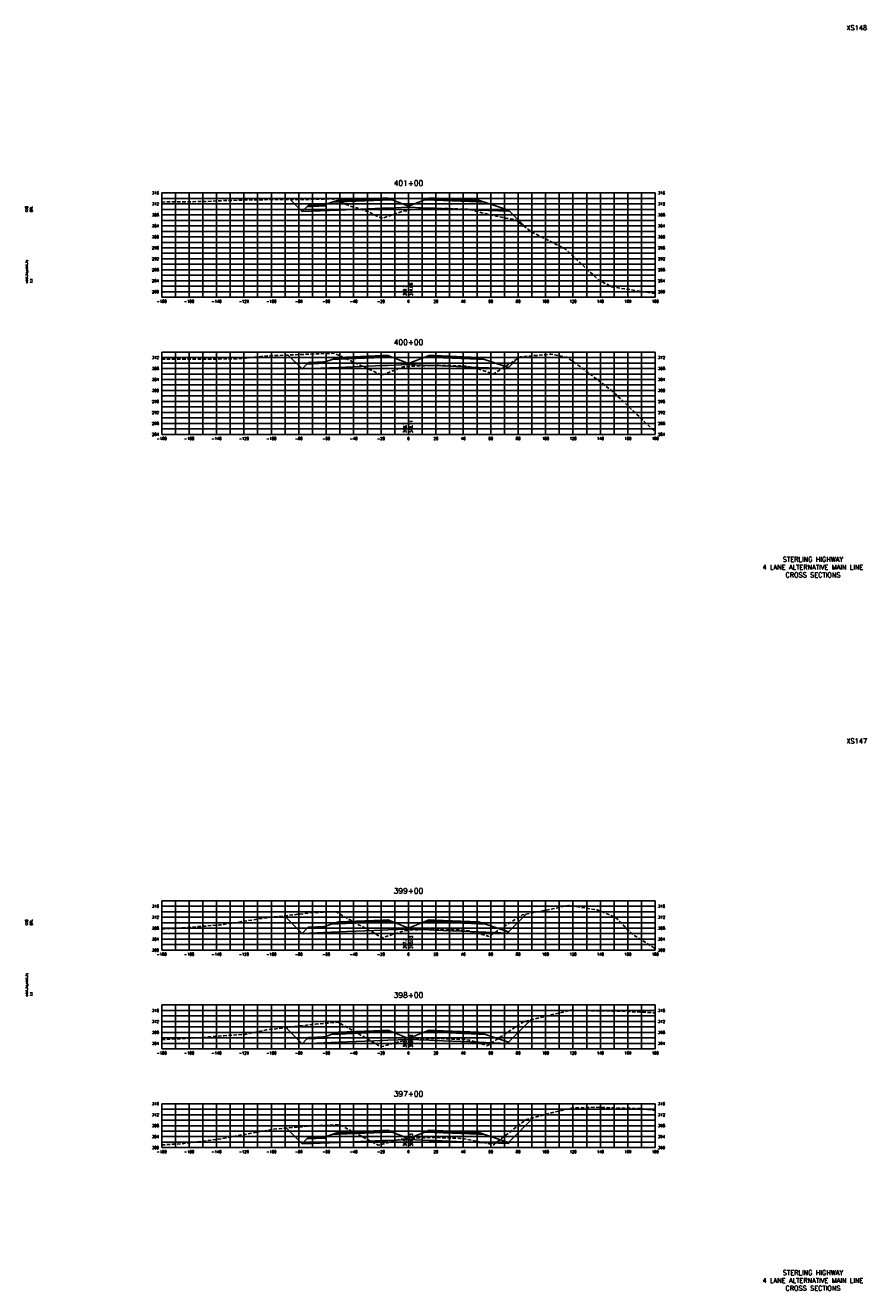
# Model space of a CAD drawing. Extents: x 37 to 9410, y 16 to 8218.
# Tile 60 of 110: x 6607 to 7220, y 1056 to 1978. Entities that reach past the tile are written whole.
import ezdxf
from ezdxf.enums import TextEntityAlignment as Align

# ---------------------------------------------------------------- set-up
doc = ezdxf.new("R2010")
doc.units = 0
doc.header["$LTSCALE"] = 20
doc.header["$MEASUREMENT"] = 0
doc.linetypes.add('HIDDEN_050%', pattern=[0.1875, 0.125, -0.0625])
for name, color, linetype in [('S-AT-TXT175', 6, 'Continuous'), ('S-AT-TXT80', 1, 'Continuous'), ('XDATUM', 3, 'Continuous'), ('XEG', 1, 'HIDDEN_050%'), ('XFG', 2, 'Continuous'), ('XGRID', 251, 'Continuous'), ('XGRIDT', 2, 'Continuous'), ('XREF-BORDER', 7, 'Continuous')]:
    doc.layers.add(name, color=color, linetype=linetype)
doc.styles.add('L100', font='simplex.shx', dxfattribs={"height": 2})
doc.styles.add('L175', font='ROMANSM.shx', dxfattribs={"height": 3.5})
doc.styles.add('L80', font='ROMANSM.shx', dxfattribs={"height": 1.6})

# ---------------------------------------------------------------- blocks, each defined once
blk = doc.blocks.new('03025_00_att1')
at = {"layer": 'S-AT-TXT175', "style": 'L175'}
for tag, p in [('NUM', (32.402, 20.822)), ('LINE1', (30.64, 1.444)), ('LINE2', (30.64, 1.161)), ('LINE3', (30.64, 0.877))]:
    blk.add_attdef(tag, text='', height=0.175, dxfattribs=at).set_placement(p, align=Align.CENTER)
at = {"layer": 'S-AT-TXT80', "style": 'L80'}
for tag, p in [('DESIGNED', (2.094, 14.201)), ('CHECKED', (2.265, 14.201)), ('DRAFTED', (2.436, 14.201)), ('PCTB', (2.094, 11.605)), ('PSCALE', (2.265, 11.605)), ('PVIEW', (2.436, 11.605))]:
    blk.add_attdef(tag, p, '', height=0.08, rotation=90, dxfattribs=at)

msp = doc.modelspace()

# ---------------------------------------------------------------- linework, layer by layer
at = {"layer": 'XDATUM', "flags": 128}
for points in [[(6799.67, 1851.23), (6808.46, 1842.44), (6835.05, 1843.51), (6867.05, 1844.79), (6871.05, 1844.95), (6886.05, 1845.55), (6901.05, 1844.95), (6905.05, 1844.79), (6937.05, 1843.51), (6959.05, 1842.63), (6959.05, 1843.51), (6971.93, 1830.63)], [(6798.37, 1737.84), (6808.46, 1727.74), (6835.05, 1728.81), (6867.05, 1730.09), (6871.05, 1730.25), (6886.05, 1730.85), (6901.05, 1730.25), (6905.05, 1730.09), (6937.05, 1728.81), (6959.05, 1727.93), (6959.05, 1728.81), (6964.99, 1734.75)], [(6795.63, 1329.01), (6808.46, 1316.18), (6835.05, 1317.25), (6867.05, 1318.53), (6871.05, 1318.69), (6886.05, 1319.29), (6901.05, 1318.69), (6905.05, 1318.53), (6937.05, 1317.25), (6959.05, 1316.37), (6959.05, 1317.25), (6972, 1330.2)], [(6796.72, 1247.5), (6808.46, 1235.76), (6835.05, 1236.83), (6867.05, 1238.11), (6871.05, 1238.27), (6886.05, 1238.87), (6901.05, 1238.27), (6905.05, 1238.11), (6937.05, 1236.83), (6959.05, 1235.95), (6959.05, 1236.83), (6975.38, 1253.16)], [(6796.97, 1174.26), (6808.46, 1162.78), (6835.05, 1163.84), (6867.05, 1165.12), (6871.05, 1165.28), (6886.05, 1165.88), (6901.05, 1165.28), (6905.05, 1165.12), (6937.05, 1163.84), (6959.05, 1162.96), (6959.05, 1163.85), (6976.97, 1181.77)]]:
    msp.add_lwpolyline(points, dxfattribs=at)
at = {"layer": 'XEG', "flags": 128}
for points in [[(6706.05, 1849.34), (6708.51, 1849.47), (6736.95, 1849.71), (6749.66, 1850.37), (6775.53, 1851.06), (6818.45, 1851.37), (6830.66, 1851.75), (6842.56, 1846.86), (6856.27, 1842.44), (6865.53, 1838), (6867.26, 1837.47), (6872.25, 1839.4), (6881.49, 1842.5), (6886.05, 1843.3), (6886.25, 1843.34), (6887.66, 1843.97), (6890.19, 1843.97), (6892.07, 1844.06), (6908.88, 1844.76), (6923, 1844.31), (6929.28, 1844.09), (6933.05, 1843.36), (6933.94, 1843.16), (6939.51, 1841.56), (6955.64, 1837.89), (6957.29, 1837.51), (6963.62, 1836.68), (6976.61, 1827.23), (7000.39, 1815.24), (7024.8, 1792.49), (7034.34, 1787.47), (7043.63, 1786.12), (7066.05, 1782.62)], [(6706.05, 1734.86), (6714.72, 1734.93), (6745.11, 1734.88), (6764.06, 1735.2), (6783.5, 1737.33), (6794.86, 1737.68), (6812.14, 1738.46), (6831.95, 1739.17), (6852.29, 1729.69), (6865.87, 1723.59), (6865.99, 1722.97), (6874.42, 1726.22), (6874.5, 1726.25), (6874.57, 1726.28), (6877.83, 1727.53), (6882.36, 1729.2), (6886.05, 1729.49), (6888.44, 1729.68), (6888.99, 1729.76), (6891.02, 1729.82), (6908, 1730.37), (6922.1, 1729.96), (6927.89, 1729.7), (6930.69, 1729.33), (6932.03, 1729.09), (6936.19, 1727.85), (6948.32, 1724.12), (6953.62, 1727.61), (6967.74, 1736.48), (6989.85, 1738.5), (7001.69, 1736.21), (7013.21, 1728.07), (7035.63, 1710.81), (7058.64, 1688.7), (7066.05, 1681.93)], [(6706.05, 1319.49), (6714.7, 1319.75), (6748.56, 1322.35), (6781.72, 1327.46), (6817.34, 1331.42), (6833.25, 1332.02), (6848.75, 1322.87), (6851.7, 1321.69), (6867.04, 1312.97), (6879.27, 1316.98), (6883.07, 1318.01), (6886.05, 1318.43), (6886.68, 1318.52), (6887.74, 1318.72), (6902.62, 1319.12), (6907.16, 1319.25), (6922.83, 1318.73), (6926.96, 1318.55), (6930.32, 1317.95), (6931.26, 1317.82), (6942.04, 1314.74), (6944.65, 1313.98), (6955.37, 1320.97), (6969.03, 1329.62), (6982.8, 1332.33), (7002.98, 1336.62), (7023.7, 1333.27), (7036.93, 1328.02), (7049.82, 1315.26), (7066.05, 1305.11)], [(6706.05, 1238.78), (6713.62, 1239.09), (6732.7, 1240.13), (6751.3, 1241.62), (6766.65, 1242.55), (6782.4, 1245.79), (6818.33, 1250.07), (6834.54, 1251.36), (6849.8, 1242.88), (6851.18, 1242.07), (6865.93, 1233.52), (6876.23, 1236.32), (6876.82, 1236.48), (6877.3, 1236.61), (6879.25, 1237.14), (6881.37, 1237.69), (6885.77, 1238.76), (6886.05, 1238.81), (6886.43, 1238.88), (6889.12, 1238.99), (6906.05, 1239.62), (6923.7, 1238.94), (6925.9, 1238.89), (6929.99, 1238.41), (6930.48, 1238.33), (6942.27, 1234.7), (6943.49, 1234.33), (6952.38, 1240.21), (6957.96, 1243.91), (6970.33, 1251.93), (6988.75, 1256.42), (7004.28, 1260.17), (7019.4, 1259.85), (7038.22, 1259.51), (7057.54, 1258.83), (7066.05, 1258.22)], [(6706.05, 1161.99), (6720.89, 1162.86), (6747.46, 1166.16), (6787.91, 1173.5), (6816.24, 1175.87), (6835.84, 1176.71), (6858.45, 1164.75), (6864.06, 1161.76), (6879.7, 1165.85), (6880.93, 1166.17), (6881.25, 1166.23), (6885.42, 1166.74), (6886.05, 1166.76), (6904.07, 1167.4), (6905.14, 1167.43), (6923.61, 1166.77), (6924.69, 1166.74), (6924.95, 1166.68), (6929.05, 1166.05), (6947.82, 1162.11), (6948, 1162.07), (6948.68, 1162.58), (6971.62, 1180.31), (6988.98, 1185.05), (7005.57, 1188.97), (7022.59, 1189.42), (7056.01, 1188.41), (7066.05, 1187.2)]]:
    msp.add_lwpolyline(points, dxfattribs=at)
at = {"layer": 'XFG', "flags": 128}
for points in [[(6808.46, 1842.44), (6808.46, 1842.44), (6799.67, 1851.23)], [(6886.05, 1846.29), (6874.1, 1851.07), (6871.05, 1850.95), (6867.05, 1850.79), (6835.05, 1849.51), (6830.48, 1849.32), (6825.05, 1847.51), (6825.05, 1846.51), (6812.01, 1845.99), (6808.46, 1842.44), (6835.05, 1843.51), (6867.05, 1844.79), (6871.05, 1844.95), (6886.05, 1845.55), (6886.05, 1846.29)], [(6825.05, 1847.51), (6824.05, 1847.47), (6824.05, 1847.13), (6814.05, 1846.73), (6814.05, 1847.07), (6813.05, 1847.03), (6812.01, 1845.99), (6825.05, 1846.51), (6825.05, 1847.51)], [(6824.05, 1847.47), (6814.05, 1847.07), (6814.05, 1846.73), (6824.05, 1847.13), (6824.05, 1847.47)], [(6871.05, 1851.29), (6867.05, 1851.13), (6835.05, 1849.85), (6835.05, 1850.85), (6830.48, 1849.32), (6835.05, 1849.51), (6867.05, 1850.79), (6871.05, 1850.95), (6874.1, 1851.07), (6871.05, 1852.29), (6871.05, 1851.29)], [(6871.05, 1852.29), (6867.05, 1852.13), (6835.05, 1850.85), (6835.05, 1850.51), (6867.05, 1851.79), (6871.05, 1851.95), (6871.05, 1852.29)], [(6871.05, 1851.95), (6867.05, 1851.79), (6835.05, 1850.51), (6835.05, 1849.85), (6867.05, 1851.13), (6871.05, 1851.29), (6871.05, 1851.95)], [(6886.05, 1846.29), (6898, 1851.07), (6901.05, 1850.95), (6905.05, 1850.79), (6937.05, 1849.51), (6941.62, 1849.32), (6959.05, 1843.51), (6959.05, 1842.63), (6937.05, 1843.51), (6905.05, 1844.79), (6901.05, 1844.95), (6886.05, 1845.55)], [(6901.05, 1852.29), (6898, 1851.07), (6901.05, 1850.95), (6905.05, 1850.79), (6937.05, 1849.51), (6941.62, 1849.32), (6937.05, 1850.85), (6937.05, 1849.85), (6905.05, 1851.13), (6901.05, 1851.29), (6901.05, 1852.29)], [(6901.05, 1852.29), (6901.05, 1851.95), (6905.05, 1851.79), (6937.05, 1850.51), (6937.05, 1850.85), (6905.05, 1852.13), (6901.05, 1852.29)], [(6901.05, 1851.95), (6901.05, 1851.29), (6905.05, 1851.13), (6937.05, 1849.85), (6937.05, 1850.51), (6905.05, 1851.79), (6901.05, 1851.95)], [(6959.05, 1843.51), (6959.05, 1843.51), (6971.93, 1830.63)], [(6808.46, 1727.74), (6808.46, 1727.74), (6798.37, 1737.84)], [(6886.05, 1731.59), (6874.1, 1736.37), (6871.05, 1736.25), (6867.05, 1736.09), (6835.05, 1734.81), (6830.48, 1734.62), (6825.05, 1732.81), (6825.05, 1731.81), (6812.01, 1731.29), (6808.46, 1727.74), (6835.05, 1728.81), (6867.05, 1730.09), (6871.05, 1730.25), (6886.05, 1730.85), (6886.05, 1731.59)], [(6871.05, 1736.59), (6867.05, 1736.43), (6835.05, 1735.15), (6835.05, 1736.15), (6830.48, 1734.62), (6835.05, 1734.81), (6867.05, 1736.09), (6871.05, 1736.25), (6874.1, 1736.37), (6871.05, 1737.59), (6871.05, 1736.59)], [(6871.05, 1737.59), (6867.05, 1737.43), (6835.05, 1736.15), (6835.05, 1735.81), (6867.05, 1737.09), (6871.05, 1737.25), (6871.05, 1737.59)], [(6871.05, 1737.25), (6867.05, 1737.09), (6835.05, 1735.81), (6835.05, 1735.15), (6867.05, 1736.43), (6871.05, 1736.59), (6871.05, 1737.25)], [(6886.05, 1731.59), (6898, 1736.37), (6901.05, 1736.25), (6905.05, 1736.09), (6937.05, 1734.81), (6941.62, 1734.62), (6959.05, 1728.81), (6959.05, 1727.93), (6937.05, 1728.81), (6905.05, 1730.09), (6901.05, 1730.25), (6886.05, 1730.85)], [(6901.05, 1737.59), (6898, 1736.37), (6901.05, 1736.25), (6905.05, 1736.09), (6937.05, 1734.81), (6941.62, 1734.62), (6937.05, 1736.15), (6937.05, 1735.15), (6905.05, 1736.43), (6901.05, 1736.59), (6901.05, 1737.59)], [(6901.05, 1737.59), (6901.05, 1737.25), (6905.05, 1737.09), (6937.05, 1735.81), (6937.05, 1736.15), (6905.05, 1737.43), (6901.05, 1737.59)], [(6901.05, 1737.25), (6901.05, 1736.59), (6905.05, 1736.43), (6937.05, 1735.15), (6937.05, 1735.81), (6905.05, 1737.09), (6901.05, 1737.25)], [(6959.05, 1728.81), (6959.05, 1728.81), (6964.99, 1734.75)], [(6825.05, 1732.81), (6824.05, 1732.77), (6824.05, 1732.43), (6814.05, 1732.03), (6814.05, 1732.37), (6813.05, 1732.33), (6812.01, 1731.29), (6825.05, 1731.81), (6825.05, 1732.81)], [(6824.05, 1732.77), (6814.05, 1732.37), (6814.05, 1732.03), (6824.05, 1732.43), (6824.05, 1732.77)], [(6808.46, 1316.18), (6808.46, 1316.18), (6795.63, 1329.01)], [(6959.05, 1317.25), (6959.05, 1317.25), (6972, 1330.2)], [(6886.05, 1320.03), (6874.1, 1324.81), (6871.05, 1324.69), (6867.05, 1324.53), (6835.05, 1323.25), (6830.48, 1323.06), (6825.05, 1321.25), (6825.05, 1320.25), (6812.01, 1319.73), (6808.46, 1316.18), (6835.05, 1317.25), (6867.05, 1318.53), (6871.05, 1318.69), (6886.05, 1319.29), (6886.05, 1320.03)], [(6825.05, 1321.25), (6824.05, 1321.21), (6824.05, 1320.87), (6814.05, 1320.47), (6814.05, 1320.81), (6813.05, 1320.77), (6812.01, 1319.73), (6825.05, 1320.25), (6825.05, 1321.25)], [(6824.05, 1321.21), (6814.05, 1320.81), (6814.05, 1320.47), (6824.05, 1320.87), (6824.05, 1321.21)], [(6871.05, 1325.03), (6867.05, 1324.87), (6835.05, 1323.59), (6835.05, 1324.59), (6830.48, 1323.06), (6835.05, 1323.25), (6867.05, 1324.53), (6871.05, 1324.69), (6874.1, 1324.81), (6871.05, 1326.03), (6871.05, 1325.03)], [(6871.05, 1326.03), (6867.05, 1325.87), (6835.05, 1324.59), (6835.05, 1324.25), (6867.05, 1325.53), (6871.05, 1325.69), (6871.05, 1326.03)], [(6871.05, 1325.69), (6867.05, 1325.53), (6835.05, 1324.25), (6835.05, 1323.59), (6867.05, 1324.87), (6871.05, 1325.03), (6871.05, 1325.69)], [(6886.05, 1320.03), (6898, 1324.81), (6901.05, 1324.69), (6905.05, 1324.53), (6937.05, 1323.25), (6941.62, 1323.06), (6959.05, 1317.25), (6959.05, 1316.37), (6937.05, 1317.25), (6905.05, 1318.53), (6901.05, 1318.69), (6886.05, 1319.29)], [(6901.05, 1326.03), (6898, 1324.81), (6901.05, 1324.69), (6905.05, 1324.53), (6937.05, 1323.25), (6941.62, 1323.06), (6937.05, 1324.59), (6937.05, 1323.59), (6905.05, 1324.87), (6901.05, 1325.03), (6901.05, 1326.03)], [(6901.05, 1326.03), (6901.05, 1325.69), (6905.05, 1325.53), (6937.05, 1324.25), (6937.05, 1324.59), (6905.05, 1325.87), (6901.05, 1326.03)], [(6901.05, 1325.69), (6901.05, 1325.03), (6905.05, 1324.87), (6937.05, 1323.59), (6937.05, 1324.25), (6905.05, 1325.53), (6901.05, 1325.69)], [(6808.46, 1235.76), (6808.46, 1235.76), (6796.72, 1247.5)], [(6871.05, 1244.61), (6867.05, 1244.45), (6835.05, 1243.17), (6835.05, 1244.17), (6830.48, 1242.64), (6835.05, 1242.83), (6867.05, 1244.11), (6871.05, 1244.27), (6874.1, 1244.39), (6871.05, 1245.61), (6871.05, 1244.61)], [(6871.05, 1245.61), (6867.05, 1245.45), (6835.05, 1244.17), (6835.05, 1243.83), (6867.05, 1245.11), (6871.05, 1245.27), (6871.05, 1245.61)], [(6901.05, 1245.61), (6898, 1244.39), (6901.05, 1244.27), (6905.05, 1244.11), (6937.05, 1242.83), (6941.62, 1242.64), (6937.05, 1244.17), (6937.05, 1243.17), (6905.05, 1244.45), (6901.05, 1244.61), (6901.05, 1245.61)], [(6901.05, 1245.61), (6901.05, 1245.27), (6905.05, 1245.11), (6937.05, 1243.83), (6937.05, 1244.17), (6905.05, 1245.45), (6901.05, 1245.61)], [(6959.05, 1236.83), (6959.05, 1236.83), (6975.38, 1253.16)], [(6886.05, 1239.61), (6874.1, 1244.39), (6871.05, 1244.27), (6867.05, 1244.11), (6835.05, 1242.83), (6830.48, 1242.64), (6825.05, 1240.83), (6825.05, 1239.83), (6812.01, 1239.31), (6808.46, 1235.76), (6835.05, 1236.83), (6867.05, 1238.11), (6871.05, 1238.27), (6886.05, 1238.87), (6886.05, 1239.61)], [(6825.05, 1240.83), (6824.05, 1240.79), (6824.05, 1240.45), (6814.05, 1240.05), (6814.05, 1240.39), (6813.05, 1240.35), (6812.01, 1239.31), (6825.05, 1239.83), (6825.05, 1240.83)], [(6824.05, 1240.79), (6814.05, 1240.39), (6814.05, 1240.05), (6824.05, 1240.45), (6824.05, 1240.79)], [(6871.05, 1245.27), (6867.05, 1245.11), (6835.05, 1243.83), (6835.05, 1243.17), (6867.05, 1244.45), (6871.05, 1244.61), (6871.05, 1245.27)], [(6886.05, 1239.61), (6898, 1244.39), (6901.05, 1244.27), (6905.05, 1244.11), (6937.05, 1242.83), (6941.62, 1242.64), (6959.05, 1236.83), (6959.05, 1235.95), (6937.05, 1236.83), (6905.05, 1238.11), (6901.05, 1238.27), (6886.05, 1238.87)], [(6901.05, 1245.27), (6901.05, 1244.61), (6905.05, 1244.45), (6937.05, 1243.17), (6937.05, 1243.83), (6905.05, 1245.11), (6901.05, 1245.27)], [(6959.05, 1163.85), (6959.05, 1163.85), (6976.97, 1181.77)], [(6808.46, 1162.78), (6808.46, 1162.78), (6796.97, 1174.26)], [(6871.05, 1171.62), (6867.05, 1171.46), (6835.05, 1170.18), (6835.05, 1171.18), (6830.48, 1169.66), (6835.05, 1169.84), (6867.05, 1171.12), (6871.05, 1171.28), (6874.1, 1171.4), (6871.05, 1172.62), (6871.05, 1171.62)], [(6871.05, 1172.62), (6867.05, 1172.46), (6835.05, 1171.18), (6835.05, 1170.84), (6867.05, 1172.12), (6871.05, 1172.28), (6871.05, 1172.62)], [(6871.05, 1172.28), (6867.05, 1172.12), (6835.05, 1170.84), (6835.05, 1170.18), (6867.05, 1171.46), (6871.05, 1171.62), (6871.05, 1172.28)], [(6901.05, 1172.62), (6898, 1171.4), (6901.05, 1171.28), (6905.05, 1171.12), (6937.05, 1169.84), (6941.62, 1169.66), (6937.05, 1171.18), (6937.05, 1170.18), (6905.05, 1171.46), (6901.05, 1171.62), (6901.05, 1172.62)], [(6901.05, 1172.62), (6901.05, 1172.28), (6905.05, 1172.12), (6937.05, 1170.84), (6937.05, 1171.18), (6905.05, 1172.46), (6901.05, 1172.62)], [(6901.05, 1172.28), (6901.05, 1171.62), (6905.05, 1171.46), (6937.05, 1170.18), (6937.05, 1170.84), (6905.05, 1172.12), (6901.05, 1172.28)], [(6886.05, 1166.62), (6874.1, 1171.4), (6871.05, 1171.28), (6867.05, 1171.12), (6835.05, 1169.84), (6830.48, 1169.66), (6825.05, 1167.85), (6825.05, 1166.85), (6812.01, 1166.32), (6808.46, 1162.78), (6835.05, 1163.84), (6867.05, 1165.12), (6871.05, 1165.28), (6886.05, 1165.88), (6886.05, 1166.62)], [(6825.05, 1167.85), (6824.05, 1167.81), (6824.05, 1167.47), (6814.05, 1167.07), (6814.05, 1167.41), (6813.05, 1167.37), (6812.01, 1166.32), (6825.05, 1166.85), (6825.05, 1167.85)], [(6824.05, 1167.81), (6814.05, 1167.41), (6814.05, 1167.07), (6824.05, 1167.47), (6824.05, 1167.81)], [(6886.05, 1166.62), (6898, 1171.4), (6901.05, 1171.28), (6905.05, 1171.12), (6937.05, 1169.84), (6941.62, 1169.66), (6959.05, 1163.85), (6959.05, 1162.96), (6937.05, 1163.84), (6905.05, 1165.12), (6901.05, 1165.28), (6886.05, 1165.88)]]:
    msp.add_lwpolyline(points, dxfattribs=at)
at = {"layer": 'XGRID'}
for p, q in [((6706.05, 1780), (6706.05, 1856)), ((6706.05, 1856), (7066.05, 1856)), ((6716.05, 1780), (6716.05, 1856)), ((6726.05, 1780), (6726.05, 1856)), ((6736.05, 1780), (6736.05, 1856)), ((6746.05, 1780), (6746.05, 1856)), ((6756.05, 1780), (6756.05, 1856)), ((6766.05, 1780), (6766.05, 1856)), ((6776.05, 1780), (6776.05, 1856)), ((6786.05, 1780), (6786.05, 1856)), ((6796.05, 1780), (6796.05, 1856)), ((6806.05, 1780), (6806.05, 1856)), ((6816.05, 1780), (6816.05, 1856)), ((6826.05, 1780), (6826.05, 1856)), ((6836.05, 1780), (6836.05, 1856)), ((6846.05, 1780), (6846.05, 1856)), ((6856.05, 1780), (6856.05, 1856)), ((6866.05, 1780), (6866.05, 1856)), ((6876.05, 1780), (6876.05, 1856)), ((6886.05, 1780), (6886.05, 1856)), ((6896.05, 1780), (6896.05, 1856)), ((6906.05, 1780), (6906.05, 1856)), ((6916.05, 1780), (6916.05, 1856)), ((6926.05, 1780), (6926.05, 1856)), ((6936.05, 1780), (6936.05, 1856)), ((6946.05, 1780), (6946.05, 1856)), ((6956.05, 1780), (6956.05, 1856)), ((6966.05, 1780), (6966.05, 1856)), ((6976.05, 1780), (6976.05, 1856)), ((6986.05, 1780), (6986.05, 1856)), ((6996.05, 1780), (6996.05, 1856)), ((7006.05, 1780), (7006.05, 1856)), ((7016.05, 1780), (7016.05, 1856)), ((7026.05, 1780), (7026.05, 1856)), ((7036.05, 1780), (7036.05, 1856)), ((7046.05, 1780), (7046.05, 1856)), ((7056.05, 1780), (7056.05, 1856)), ((7066.05, 1780), (7066.05, 1856)), ((6706.05, 1852), (7066.05, 1852)), ((6706.05, 1848), (7066.05, 1848)), ((6706.05, 1844), (7066.05, 1844)), ((6706.05, 1840), (7066.05, 1840)), ((6706.05, 1836), (7066.05, 1836)), ((6706.05, 1832), (7066.05, 1832)), ((6706.05, 1828), (7066.05, 1828)), ((6706.05, 1824), (7066.05, 1824)), ((6706.05, 1820), (7066.05, 1820)), ((6706.05, 1816), (7066.05, 1816)), ((6706.05, 1812), (7066.05, 1812)), ((6706.05, 1808), (7066.05, 1808)), ((6706.05, 1804), (7066.05, 1804)), ((6706.05, 1800), (7066.05, 1800)), ((6706.05, 1796), (7066.05, 1796)), ((6706.05, 1792), (7066.05, 1792)), ((6706.05, 1788), (7066.05, 1788)), ((6706.05, 1784), (7066.05, 1784)), ((6706.05, 1780), (7066.05, 1780)), ((6706.05, 1680), (6706.05, 1740)), ((6706.05, 1740), (7066.05, 1740)), ((6706.05, 1736), (7066.05, 1736)), ((6716.05, 1680), (6716.05, 1740)), ((6726.05, 1680), (6726.05, 1740)), ((6736.05, 1680), (6736.05, 1740)), ((6746.05, 1680), (6746.05, 1740)), ((6756.05, 1680), (6756.05, 1740)), ((6766.05, 1680), (6766.05, 1740)), ((6776.05, 1680), (6776.05, 1740)), ((6786.05, 1680), (6786.05, 1740)), ((6796.05, 1680), (6796.05, 1740)), ((6806.05, 1680), (6806.05, 1740)), ((6816.05, 1680), (6816.05, 1740)), ((6826.05, 1680), (6826.05, 1740)), ((6836.05, 1680), (6836.05, 1740)), ((6846.05, 1680), (6846.05, 1740)), ((6856.05, 1680), (6856.05, 1740)), ((6866.05, 1680), (6866.05, 1740)), ((6876.05, 1680), (6876.05, 1740)), ((6886.05, 1680), (6886.05, 1740)), ((6896.05, 1680), (6896.05, 1740)), ((6906.05, 1680), (6906.05, 1740)), ((6916.05, 1680), (6916.05, 1740)), ((6926.05, 1680), (6926.05, 1740)), ((6936.05, 1680), (6936.05, 1740)), ((6946.05, 1680), (6946.05, 1740)), ((6956.05, 1680), (6956.05, 1740)), ((6966.05, 1680), (6966.05, 1740)), ((6976.05, 1680), (6976.05, 1740)), ((6986.05, 1680), (6986.05, 1740)), ((6996.05, 1680), (6996.05, 1740)), ((7006.05, 1680), (7006.05, 1740)), ((7016.05, 1680), (7016.05, 1740)), ((7026.05, 1680), (7026.05, 1740)), ((7036.05, 1680), (7036.05, 1740)), ((7046.05, 1680), (7046.05, 1740)), ((7056.05, 1680), (7056.05, 1740)), ((7066.05, 1680), (7066.05, 1740)), ((6706.05, 1732), (7066.05, 1732)), ((6706.05, 1728), (7066.05, 1728)), ((6706.05, 1724), (7066.05, 1724)), ((6706.05, 1720), (7066.05, 1720)), ((6706.05, 1716), (7066.05, 1716)), ((6706.05, 1712), (7066.05, 1712)), ((6706.05, 1708), (7066.05, 1708)), ((6706.05, 1704), (7066.05, 1704)), ((6706.05, 1700), (7066.05, 1700)), ((6706.05, 1696), (7066.05, 1696)), ((6706.05, 1692), (7066.05, 1692)), ((6706.05, 1688), (7066.05, 1688)), ((6706.05, 1684), (7066.05, 1684)), ((6706.05, 1680), (7066.05, 1680)), ((6706.05, 1304), (6706.05, 1340)), ((6706.05, 1340), (7066.05, 1340)), ((6716.05, 1304), (6716.05, 1340)), ((6726.05, 1304), (6726.05, 1340)), ((6736.05, 1304), (6736.05, 1340)), ((6746.05, 1304), (6746.05, 1340)), ((6756.05, 1304), (6756.05, 1340)), ((6766.05, 1304), (6766.05, 1340)), ((6776.05, 1304), (6776.05, 1340)), ((6786.05, 1304), (6786.05, 1340)), ((6796.05, 1304), (6796.05, 1340)), ((6806.05, 1304), (6806.05, 1340)), ((6816.05, 1304), (6816.05, 1340)), ((6826.05, 1304), (6826.05, 1340)), ((6836.05, 1304), (6836.05, 1340)), ((6846.05, 1304), (6846.05, 1340)), ((6856.05, 1304), (6856.05, 1340)), ((6866.05, 1304), (6866.05, 1340)), ((6876.05, 1304), (6876.05, 1340)), ((6886.05, 1304), (6886.05, 1340)), ((6896.05, 1304), (6896.05, 1340)), ((6906.05, 1304), (6906.05, 1340)), ((6916.05, 1304), (6916.05, 1340)), ((6926.05, 1304), (6926.05, 1340)), ((6936.05, 1304), (6936.05, 1340)), ((6946.05, 1304), (6946.05, 1340)), ((6956.05, 1304), (6956.05, 1340)), ((6966.05, 1304), (6966.05, 1340)), ((6976.05, 1304), (6976.05, 1340)), ((6986.05, 1304), (6986.05, 1340)), ((6996.05, 1304), (6996.05, 1340)), ((7006.05, 1304), (7006.05, 1340)), ((7016.05, 1304), (7016.05, 1340)), ((7026.05, 1304), (7026.05, 1340)), ((7036.05, 1304), (7036.05, 1340)), ((7046.05, 1304), (7046.05, 1340)), ((7056.05, 1304), (7056.05, 1340)), ((7066.05, 1304), (7066.05, 1340)), ((6706.05, 1336), (7066.05, 1336)), ((6706.05, 1332), (7066.05, 1332)), ((6706.05, 1328), (7066.05, 1328)), ((6706.05, 1324), (7066.05, 1324)), ((6706.05, 1320), (7066.05, 1320)), ((6706.05, 1316), (7066.05, 1316)), ((6706.05, 1312), (7066.05, 1312)), ((6706.05, 1308), (7066.05, 1308)), ((6706.05, 1304), (7066.05, 1304)), ((6706.05, 1232), (6706.05, 1264)), ((6706.05, 1264), (7066.05, 1264)), ((6716.05, 1232), (6716.05, 1264)), ((6726.05, 1232), (6726.05, 1264)), ((6736.05, 1232), (6736.05, 1264)), ((6746.05, 1232), (6746.05, 1264)), ((6756.05, 1232), (6756.05, 1264)), ((6766.05, 1232), (6766.05, 1264)), ((6776.05, 1232), (6776.05, 1264)), ((6786.05, 1232), (6786.05, 1264)), ((6796.05, 1232), (6796.05, 1264)), ((6806.05, 1232), (6806.05, 1264)), ((6816.05, 1232), (6816.05, 1264)), ((6826.05, 1232), (6826.05, 1264)), ((6836.05, 1232), (6836.05, 1264)), ((6846.05, 1232), (6846.05, 1264)), ((6856.05, 1232), (6856.05, 1264)), ((6866.05, 1232), (6866.05, 1264)), ((6876.05, 1232), (6876.05, 1264)), ((6886.05, 1232), (6886.05, 1264)), ((6896.05, 1232), (6896.05, 1264)), ((6906.05, 1232), (6906.05, 1264)), ((6916.05, 1232), (6916.05, 1264)), ((6926.05, 1232), (6926.05, 1264)), ((6936.05, 1232), (6936.05, 1264)), ((6946.05, 1232), (6946.05, 1264)), ((6956.05, 1232), (6956.05, 1264)), ((6966.05, 1232), (6966.05, 1264)), ((6976.05, 1232), (6976.05, 1264)), ((6986.05, 1232), (6986.05, 1264)), ((6996.05, 1232), (6996.05, 1264)), ((7006.05, 1232), (7006.05, 1264)), ((7016.05, 1232), (7016.05, 1264)), ((7026.05, 1232), (7026.05, 1264)), ((7036.05, 1232), (7036.05, 1264)), ((7046.05, 1232), (7046.05, 1264)), ((7056.05, 1232), (7056.05, 1264)), ((7066.05, 1232), (7066.05, 1264)), ((6706.05, 1260), (7066.05, 1260)), ((6706.05, 1256), (7066.05, 1256)), ((6706.05, 1252), (7066.05, 1252)), ((6706.05, 1248), (7066.05, 1248)), ((6706.05, 1244), (7066.05, 1244)), ((6706.05, 1240), (7066.05, 1240)), ((6706.05, 1236), (7066.05, 1236)), ((6706.05, 1232), (7066.05, 1232)), ((6706.05, 1160), (6706.05, 1192)), ((6706.05, 1192), (7066.05, 1192)), ((6716.05, 1160), (6716.05, 1192)), ((6726.05, 1160), (6726.05, 1192)), ((6736.05, 1160), (6736.05, 1192)), ((6746.05, 1160), (6746.05, 1192)), ((6756.05, 1160), (6756.05, 1192)), ((6766.05, 1160), (6766.05, 1192)), ((6776.05, 1160), (6776.05, 1192)), ((6786.05, 1160), (6786.05, 1192)), ((6796.05, 1160), (6796.05, 1192)), ((6806.05, 1160), (6806.05, 1192)), ((6816.05, 1160), (6816.05, 1192)), ((6826.05, 1160), (6826.05, 1192)), ((6836.05, 1160), (6836.05, 1192)), ((6846.05, 1160), (6846.05, 1192)), ((6856.05, 1160), (6856.05, 1192)), ((6866.05, 1160), (6866.05, 1192)), ((6876.05, 1160), (6876.05, 1192)), ((6886.05, 1160), (6886.05, 1192)), ((6896.05, 1160), (6896.05, 1192)), ((6906.05, 1160), (6906.05, 1192)), ((6916.05, 1160), (6916.05, 1192)), ((6926.05, 1160), (6926.05, 1192)), ((6936.05, 1160), (6936.05, 1192)), ((6946.05, 1160), (6946.05, 1192)), ((6956.05, 1160), (6956.05, 1192)), ((6966.05, 1160), (6966.05, 1192)), ((6976.05, 1160), (6976.05, 1192)), ((6986.05, 1160), (6986.05, 1192)), ((6996.05, 1160), (6996.05, 1192)), ((7006.05, 1160), (7006.05, 1192)), ((7016.05, 1160), (7016.05, 1192)), ((7026.05, 1160), (7026.05, 1192)), ((7036.05, 1160), (7036.05, 1192)), ((7046.05, 1160), (7046.05, 1192)), ((7056.05, 1160), (7056.05, 1192)), ((7066.05, 1160), (7066.05, 1192)), ((6706.05, 1188), (7066.05, 1188)), ((6706.05, 1184), (7066.05, 1184)), ((6706.05, 1180), (7066.05, 1180)), ((6706.05, 1176), (7066.05, 1176)), ((6706.05, 1172), (7066.05, 1172)), ((6706.05, 1168), (7066.05, 1168)), ((6706.05, 1164), (7066.05, 1164)), ((6706.05, 1160), (7066.05, 1160))]:
    msp.add_line(p, q, dxfattribs=at)

# ---------------------------------------------------------------- block references
at = {"layer": 'XREF-BORDER'}
ref = msp.add_blockref('03025_00_att1', (6566.45, 1558.23), dxfattribs=dict(at, xscale=20, yscale=20, zscale=20))
ref.add_attrib('LINE1', 'STERLING HIGHWAY', dxfattribs={"layer": 'S-AT-TXT175', "height": 3.5, "style": 'L175'}).set_placement((7181.07, 1587.1), align=Align.CENTER)
ref.add_attrib('LINE2', '4 LANE ALTERNATIVE MAIN LINE', dxfattribs={"layer": 'S-AT-TXT175', "height": 3.5, "style": 'L175'}).set_placement((7181.07, 1581.44), align=Align.CENTER)
ref.add_attrib('LINE3', 'CROSS SECTIONS', dxfattribs={"layer": 'S-AT-TXT175', "height": 3.5, "style": 'L175'}).set_placement((7181.07, 1575.77), align=Align.CENTER)
ref.add_attrib('NUM', 'XS148', dxfattribs={"layer": 'S-AT-TXT175', "height": 3.5, "style": 'L175'}).set_placement((7213, 1974.66), align=Align.CENTER)
ref.add_attrib('DESIGNED', 'CAB', (6608.34, 1842.25), dxfattribs={"layer": 'S-AT-TXT80', "height": 1.6, "rotation": 90, "style": 'L80'})
ref.add_attrib('CHECKED', 'DRL', (6611.75, 1842.25), dxfattribs={"layer": 'S-AT-TXT80', "height": 1.6, "rotation": 90, "style": 'L80'})
ref.add_attrib('PCTB', 'adot_hs,adot_fs', (6608.34, 1790.32), dxfattribs={"layer": 'S-AT-TXT80', "height": 1.6, "rotation": 90, "style": 'L80'})
ref.add_attrib('PSCALE', '1:1', (6611.75, 1790.32), dxfattribs={"layer": 'S-AT-TXT80', "height": 1.6, "rotation": 90, "style": 'L80'})
ref = msp.add_blockref('03025_00_att1', (6566.45, 1038.23), dxfattribs=dict(at, xscale=20, yscale=20, zscale=20))
ref.add_attrib('LINE1', 'STERLING HIGHWAY', dxfattribs={"layer": 'S-AT-TXT175', "height": 3.5, "style": 'L175'}).set_placement((7181.07, 1067.1), align=Align.CENTER)
ref.add_attrib('LINE2', '4 LANE ALTERNATIVE MAIN LINE', dxfattribs={"layer": 'S-AT-TXT175', "height": 3.5, "style": 'L175'}).set_placement((7181.07, 1061.44), align=Align.CENTER)
ref.add_attrib('LINE3', 'CROSS SECTIONS', dxfattribs={"layer": 'S-AT-TXT175', "height": 3.5, "style": 'L175'}).set_placement((7181.07, 1055.77), align=Align.CENTER)
ref.add_attrib('NUM', 'XS147', dxfattribs={"layer": 'S-AT-TXT175', "height": 3.5, "style": 'L175'}).set_placement((7213, 1454.66), align=Align.CENTER)
ref.add_attrib('DESIGNED', 'CAB', (6608.34, 1322.25), dxfattribs={"layer": 'S-AT-TXT80', "height": 1.6, "rotation": 90, "style": 'L80'})
ref.add_attrib('CHECKED', 'DRL', (6611.75, 1322.25), dxfattribs={"layer": 'S-AT-TXT80', "height": 1.6, "rotation": 90, "style": 'L80'})
ref.add_attrib('PCTB', 'adot_hs,adot_fs', (6608.34, 1270.32), dxfattribs={"layer": 'S-AT-TXT80', "height": 1.6, "rotation": 90, "style": 'L80'})
ref.add_attrib('PSCALE', '1:1', (6611.75, 1270.32), dxfattribs={"layer": 'S-AT-TXT80', "height": 1.6, "rotation": 90, "style": 'L80'})

# ---------------------------------------------------------------- texts
at = {"layer": 'XGRIDT', "style": 'L100'}
for s, p in [('401+00', (6886.05, 1860)), ('400+00', (6886.05, 1744)), ('399+00', (6886.05, 1344)), ('398+00', (6886.05, 1268)), ('397+00', (6886.05, 1196))]:
    msp.add_text(s, height=4, dxfattribs=at).set_placement(p, align=Align.BOTTOM_CENTER)
for s, p in [('316', (6704.05, 1856)), ('312', (6704.05, 1848)), ('308', (6704.05, 1840)), ('304', (6704.05, 1832)), ('300', (6704.05, 1824)), ('296', (6704.05, 1816)), ('292', (6704.05, 1808)), ('288', (6704.05, 1800)), ('284', (6704.05, 1792)), ('280', (6704.05, 1784)), ('312', (6704.05, 1736)), ('308', (6704.05, 1728)), ('304', (6704.05, 1720)), ('300', (6704.05, 1712)), ('296', (6704.05, 1704)), ('292', (6704.05, 1696)), ('288', (6704.05, 1688)), ('284', (6704.05, 1680)), ('316', (6704.05, 1336)), ('312', (6704.05, 1328)), ('308', (6704.05, 1320)), ('304', (6704.05, 1312)), ('300', (6704.05, 1304)), ('316', (6704.05, 1260)), ('312', (6704.05, 1252)), ('308', (6704.05, 1244)), ('304', (6704.05, 1236)), ('316', (6704.05, 1192)), ('312', (6704.05, 1184)), ('308', (6704.05, 1176)), ('304', (6704.05, 1168)), ('300', (6704.05, 1160))]:
    msp.add_text(s, height=2, dxfattribs=at).set_placement(p, align=Align.MIDDLE_RIGHT)
for s, p in [('316', (7068.05, 1856)), ('312', (7068.05, 1848)), ('308', (7068.05, 1840)), ('304', (7068.05, 1832)), ('300', (7068.05, 1824)), ('296', (7068.05, 1816)), ('292', (7068.05, 1808)), ('288', (7068.05, 1800)), ('284', (7068.05, 1792)), ('280', (7068.05, 1784)), ('312', (7068.05, 1736)), ('308', (7068.05, 1728)), ('304', (7068.05, 1720)), ('300', (7068.05, 1712)), ('296', (7068.05, 1704)), ('292', (7068.05, 1696)), ('288', (7068.05, 1688)), ('284', (7068.05, 1680)), ('316', (7068.05, 1336)), ('312', (7068.05, 1328)), ('308', (7068.05, 1320)), ('304', (7068.05, 1312)), ('300', (7068.05, 1304)), ('316', (7068.05, 1260)), ('312', (7068.05, 1252)), ('308', (7068.05, 1244)), ('304', (7068.05, 1236)), ('316', (7068.05, 1192)), ('312', (7068.05, 1184)), ('308', (7068.05, 1176)), ('304', (7068.05, 1168)), ('300', (7068.05, 1160))]:
    msp.add_text(s, height=2, dxfattribs=at).set_placement(p, align=Align.MIDDLE_LEFT)
for s, p in [('309.7', (6885.05, 1781)), ('308.7', (6885.05, 1681)), ('307.2', (6885.05, 1305)), ('305.4', (6885.05, 1233)), ('303.4', (6885.05, 1161))]:
    msp.add_text(s, height=2, rotation=90, dxfattribs=at).set_placement(p, align=Align.BOTTOM_LEFT)
for s, p in [('314.06', (6887.05, 1781)), ('312.71', (6887.05, 1681)), ('310.93', (6887.05, 1305)), ('308.72', (6887.05, 1233)), ('306.23', (6887.05, 1161))]:
    msp.add_text(s, height=2, rotation=90, dxfattribs=at).set_placement(p, align=Align.TOP_LEFT)
for s, p in [('-180', (6706.05, 1778)), ('-160', (6726.05, 1778)), ('-140', (6746.05, 1778)), ('-120', (6766.05, 1778)), ('-100', (6786.05, 1778)), ('-80', (6806.05, 1778)), ('-60', (6826.05, 1778)), ('-40', (6846.05, 1778)), ('-20', (6866.05, 1778)), ('0', (6886.05, 1778)), ('20', (6906.05, 1778)), ('40', (6926.05, 1778)), ('60', (6946.05, 1778)), ('80', (6966.05, 1778)), ('100', (6986.05, 1778)), ('120', (7006.05, 1778)), ('140', (7026.05, 1778)), ('160', (7046.05, 1778)), ('180', (7066.05, 1778)), ('-180', (6706.05, 1678)), ('-160', (6726.05, 1678)), ('-140', (6746.05, 1678)), ('-120', (6766.05, 1678)), ('-100', (6786.05, 1678)), ('-80', (6806.05, 1678)), ('-60', (6826.05, 1678)), ('-40', (6846.05, 1678)), ('-20', (6866.05, 1678)), ('0', (6886.05, 1678)), ('20', (6906.05, 1678)), ('40', (6926.05, 1678)), ('60', (6946.05, 1678)), ('80', (6966.05, 1678)), ('100', (6986.05, 1678)), ('120', (7006.05, 1678)), ('140', (7026.05, 1678)), ('160', (7046.05, 1678)), ('180', (7066.05, 1678)), ('-180', (6706.05, 1302)), ('-160', (6726.05, 1302)), ('-140', (6746.05, 1302)), ('-120', (6766.05, 1302)), ('-100', (6786.05, 1302)), ('-80', (6806.05, 1302)), ('-60', (6826.05, 1302)), ('-40', (6846.05, 1302)), ('-20', (6866.05, 1302)), ('0', (6886.05, 1302)), ('20', (6906.05, 1302)), ('40', (6926.05, 1302)), ('60', (6946.05, 1302)), ('80', (6966.05, 1302)), ('100', (6986.05, 1302)), ('120', (7006.05, 1302)), ('140', (7026.05, 1302)), ('160', (7046.05, 1302)), ('180', (7066.05, 1302)), ('-180', (6706.05, 1230)), ('-160', (6726.05, 1230)), ('-140', (6746.05, 1230)), ('-120', (6766.05, 1230)), ('-100', (6786.05, 1230)), ('-80', (6806.05, 1230)), ('-60', (6826.05, 1230)), ('-40', (6846.05, 1230)), ('-20', (6866.05, 1230)), ('0', (6886.05, 1230)), ('20', (6906.05, 1230)), ('40', (6926.05, 1230)), ('60', (6946.05, 1230)), ('80', (6966.05, 1230)), ('100', (6986.05, 1230)), ('120', (7006.05, 1230)), ('140', (7026.05, 1230)), ('160', (7046.05, 1230)), ('180', (7066.05, 1230)), ('-180', (6706.05, 1158)), ('-160', (6726.05, 1158)), ('-140', (6746.05, 1158)), ('-120', (6766.05, 1158)), ('-100', (6786.05, 1158)), ('-80', (6806.05, 1158)), ('-60', (6826.05, 1158)), ('-40', (6846.05, 1158)), ('-20', (6866.05, 1158)), ('0', (6886.05, 1158)), ('20', (6906.05, 1158)), ('40', (6926.05, 1158)), ('60', (6946.05, 1158)), ('80', (6966.05, 1158)), ('100', (6986.05, 1158)), ('120', (7006.05, 1158)), ('140', (7026.05, 1158)), ('160', (7046.05, 1158)), ('180', (7066.05, 1158))]:
    msp.add_text(s, height=2, dxfattribs=at).set_placement(p, align=Align.TOP_CENTER)

doc.saveas('drawing.dxf')
